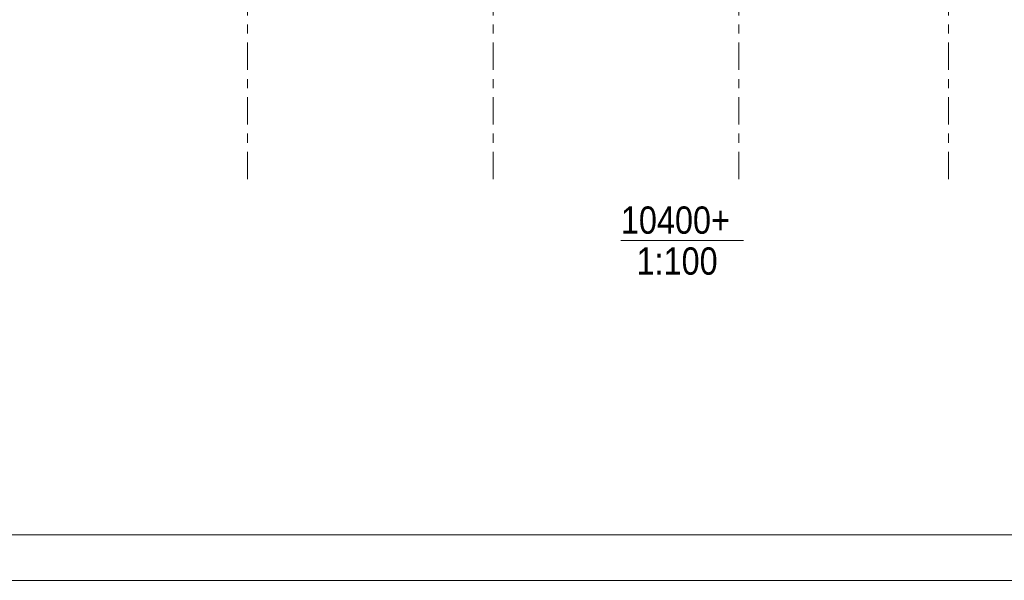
# Model space of a CAD drawing. Header units: millimetres. Extents: x -931 to -90, y -1396 to -802.
# Tile 2 of 29: x -714 to -606, y -1396 to -1335. Entities that reach past the tile are written whole.
import ezdxf

# ---------------------------------------------------------------- set-up
doc = ezdxf.new("R2010")
doc.units = ezdxf.units.MM
doc.linetypes.add('XKITLINE00', pattern=[0])
doc.linetypes.add('XKITLINE03', pattern=[6, 3, -1, 1, -1])
for name, color, linetype, lineweight in [('Overige objecten', 7, 'Continuous', 0), ('Stramien', 4, 'Continuous', 0), ('Tekening kader', 3, 'Continuous', 0)]:
    doc.layers.add(name, color=color, linetype=linetype, lineweight=lineweight)
doc.styles.add('ARIAL', font='arial.ttf')

msp = doc.modelspace()

# ---------------------------------------------------------------- linework, layer by layer
at = {"layer": 'Overige objecten', "linetype": 'XKITLINE00', "lineweight": 0}
msp.add_line((-648.29, -1358.96), (-634.83, -1358.96), dxfattribs=at)
at = {"layer": 'Stramien', "linetype": 'XKITLINE03', "lineweight": 0}
for p, q in [((-689.31, -1352.21), (-689.31, -1173.51)), ((-662.31, -1352.21), (-662.31, -1173.51)), ((-635.31, -1352.21), (-635.31, -1173.51)), ((-612.31, -1352.21), (-612.31, -1173.51))]:
    msp.add_line(p, q, dxfattribs=at)
at = {"layer": 'Tekening kader', "linetype": 'XKITLINE00', "lineweight": 0}
for p, q in [((-925.79, -1391.3), (-94.79, -1391.3)), ((-930.79, -1396.3), (-89.79, -1396.3))]:
    msp.add_line(p, q, dxfattribs=at)

# ---------------------------------------------------------------- texts
at = {"layer": 'Overige objecten', "style": 'ARIAL', "width": 0.85}
for s, p in [('10400+', (-648.29, -1358.21)), ('1:100', (-646.57, -1362.71))]:
    msp.add_text(s, height=3, dxfattribs=at).set_placement(p)

doc.saveas('drawing.dxf')
